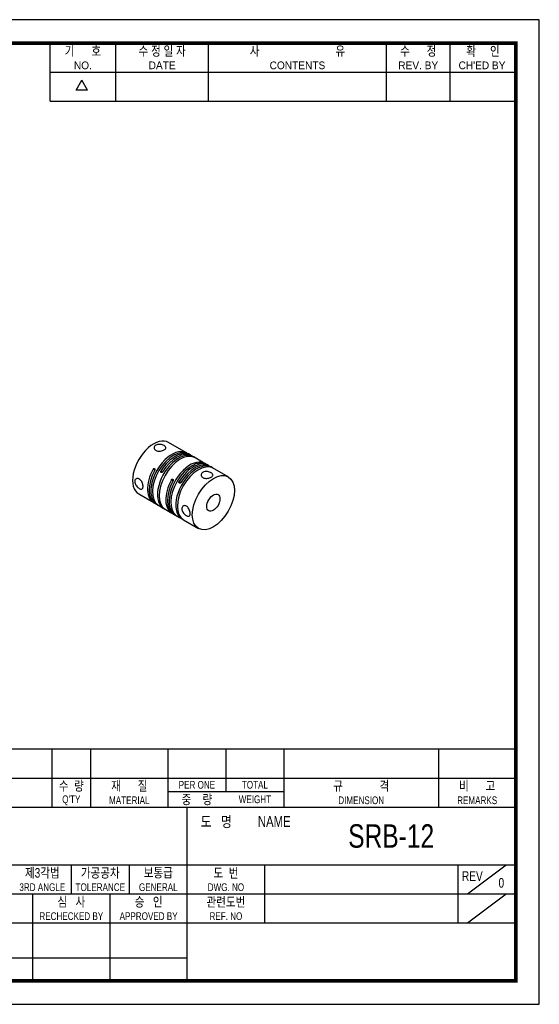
# Model space of a CAD drawing. Header units: millimetres. Extents: x 0 to 297, y 0 to 210.
# Tile 2 of 2: x 186 to 297, y 0 to 210. Entities that reach past the tile are written whole.
import ezdxf
from ezdxf.enums import TextEntityAlignment as Align

# ---------------------------------------------------------------- set-up
doc = ezdxf.new("R2010")
doc.units = ezdxf.units.MM
doc.header["$LTSCALE"] = 5
doc.layers.get('0').update_dxf_attribs({"linetype": 'CONTINUOUS'})
doc.layers.add('BM', color=2, linetype='CONTINUOUS')
doc.layers.add('D', color=7, linetype='CONTINUOUS')
doc.styles.get("Standard").update_dxf_attribs({"font": 'Gulim.ttf', "width": 0.8, "height": 3})

msp = doc.modelspace()

# ---------------------------------------------------------------- linework, layer by layer
for p, q in [((192.71392, 192.64074), (192.71392, 205)), ((206.72109, 192.64074), (206.72109, 205)), ((226.49591, 192.64074), (226.49591, 205)), ((264.39765, 192.64074), (264.39765, 205)), ((277.99284, 192.64074), (277.99284, 205)), ((192.71392, 198.82037), (291.58802, 198.82037)), ((198.25647, 194.97648), (199.49239, 197.11716)), ((200.72832, 194.97648), (199.49239, 197.11716)), ((200.72832, 194.97648), (198.25647, 194.97648)), ((192.71392, 192.64074), (291.58802, 192.64074)), ((292, 54.43705), (147.8086, 54.43705)), ((193.1259, 54.43705), (193.1259, 42.07779)), ((201.36541, 54.43705), (201.36541, 42.07779)), ((217.84443, 54.43705), (217.84443, 42.07779)), ((230.20369, 54.43705), (230.20369, 45.37359)), ((242.56295, 54.43705), (242.56295, 42.07779)), ((275.52098, 54.43705), (275.52098, 42.07779)), ((147.8086, 48.25742), (292, 48.25742)), ((217.84443, 45.37359), (242.56295, 45.37359)), ((147.8086, 42.07779), (292, 42.07779)), ((221.96418, 5), (221.96418, 42.07779)), ((147.8086, 29.71852), (292, 29.71852)), ((197.24565, 29.71852), (197.24565, 23.53889)), ((209.60492, 29.71852), (209.60492, 23.53889)), ((238.4432, 29.71852), (238.4432, 17.35926)), ((279.64074, 29.71852), (279.64074, 17.35926)), ((281.70061, 23.53889), (289.94012, 29.71852)), ((147.8086, 23.53889), (221.96418, 23.53889)), ((189.00615, 23.53889), (189.00615, 5)), ((205.48516, 23.53889), (205.48516, 5)), ((221.96418, 23.53889), (292, 23.53889)), ((281.70061, 17.35926), (289.94012, 23.53889)), ((147.8086, 17.35926), (292, 17.35926)), ((147.8086, 9.87984), (221.96418, 9.87984))]:
    msp.add_line(p, q)
msp.add_lwpolyline([(297, 210), (0, 210), (0, 0), (297, 0)], close=True)
msp.add_lwpolyline([(292, 205, 0.8, 0.8, 0), (5, 205, 0.8, 0.8, 0), (5, 5, 0.8, 0.8, 0), (292, 5, 0.8, 0.8, 0)], format="xyseb", close=True)
at = {"layer": 'BM', "linetype": 'Continuous'}
for p, q in [((221.33129, 117.90237), (217.97254, 119.84155)), ((221.86162, 117.59618), (221.33129, 117.90237)), ((222.56873, 117.18793), (222.21518, 117.39206)), ((223.45261, 116.67762), (222.92228, 116.98381)), ((223.11457, 116.78903), (223.14838, 116.84759)), ((225.22038, 115.657), (223.45261, 116.67762)), ((225.75071, 115.35081), (225.22038, 115.657)), ((215.03553, 113.9162), (214.68198, 114.12033)), ((216.34619, 113.73684), (216.69975, 113.53272)), ((226.45782, 114.94257), (226.10427, 115.14669)), ((227.3417, 114.43226), (226.81137, 114.73844)), ((227.00365, 114.54366), (227.03746, 114.60222)), ((230.70046, 112.49308), (227.3417, 114.43226)), ((218.92462, 111.67084), (218.57107, 111.87496)), ((220.23528, 111.49148), (220.58883, 111.28735)), ((211.62254, 108.84302), (214.80452, 107.00591)), ((215.15807, 106.80178), (215.6884, 106.4956)), ((215.38909, 106.67409), (215.4229, 106.73265)), ((215.6884, 106.4956), (216.39551, 106.08735)), ((216.39551, 106.08735), (216.92584, 105.78116)), ((217.27939, 105.57704), (218.69361, 104.76054)), ((219.04716, 104.55642), (219.57749, 104.25023)), ((219.27817, 104.42872), (219.31198, 104.48729)), ((219.57749, 104.25023), (220.2846, 103.84198)), ((220.2846, 103.84198), (220.81493, 103.5358)), ((221.16848, 103.33167), (224.35046, 101.49455))]:
    msp.add_line(p, q, dxfattribs=at)
for centre, radius, start, end in [((222.36879, 115.00797), 1.99799, 53.9827731, 67.0340327), ((226.25788, 112.7626), 1.99799, 53.9827731, 67.0340327), ((216.45317, 108.03263), 1.72566, 231.9299794, 247.0520625), ((220.34225, 105.78726), 1.72566, 231.9299794, 247.0520625)]:
    msp.add_arc(centre, radius, start, end, dxfattribs=at)
for centre, major_axis, start_param, end_param in [((214.79754, 114.34228), (3.175, 5.49926), 0, 3.141592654), ((218.68662, 112.09692), (-3.175, -5.49926), 3.085886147, 6.243805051), ((219.04018, 111.89279), (-3.175, -5.49926), 3.141592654, 6.243805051), ((219.39373, 111.68867), (-3.175, -5.49926), 3.085886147, 4.673008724), ((219.74728, 111.48455), (-3.175, -5.49926), 3.141592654, 4.673008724), ((220.10084, 111.28042), (3.175, 5.49926), 0.039380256, 3.19729916), ((220.45439, 111.0763), (3.175, 5.49926), 0.039380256, 3.141592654), ((222.57571, 109.85155), (-3.175, -5.49926), 3.085886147, 6.243805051), ((222.92927, 109.64743), (-3.175, -5.49926), 3.141592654, 6.243805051), ((223.63637, 109.23918), (-3.175, -5.49926), 3.141592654, 4.673008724), ((218.33307, 112.30104), (3.175, 5.49926), 1.610176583, 3.141592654), ((217.97952, 112.50517), (3.175, 5.49926), 1.610176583, 3.19729916), ((223.98993, 109.03506), (3.175, 5.49926), 0.039380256, 3.19729916), ((224.34348, 108.83093), (3.175, 5.49926), 0.039380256, 3.141592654), ((223.28282, 109.44331), (-3.175, -5.49926), 3.085886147, 4.673008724), ((222.22216, 110.05568), (3.175, 5.49926), 1.610176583, 3.141592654), ((221.86861, 110.2598), (3.175, 5.49926), 1.610176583, 3.19729916)]:
    msp.add_ellipse(centre, major_axis=major_axis, ratio=0.577350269, start_param=start_param, end_param=end_param, dxfattribs=at)
for major_axis in [(3.175, 5.49926), (1, 1.73205)]:
    msp.add_ellipse((227.52546, 106.99382), major_axis=major_axis, ratio=0.577350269, dxfattribs=at)
for points, knots in [([(217.02492, 118.24106), (216.92705, 118.18455), (216.81109, 118.13303), (216.6868, 118.09132), (216.56255, 118.04962), (216.42661, 118.01662), (216.28988, 117.99632), (216.15153, 117.97578), (216.00857, 117.96775), (215.87241, 117.97473), (215.73509, 117.98178), (215.60084, 118.00442), (215.48106, 118.04231), (215.36281, 118.07971), (215.25536, 118.13308), (215.1679, 118.19813), (215.08171, 118.26225), (215.01254, 118.33941), (214.96587, 118.42234), (214.91888, 118.50583), (214.89336, 118.59733), (214.8912, 118.68793), (214.88899, 118.78011), (214.91091, 118.87383), (214.9553, 118.95968), (214.99975, 119.04565), (215.06804, 119.12608), (215.15452, 119.19303), (215.2396, 119.25889), (215.34466, 119.31351), (215.46083, 119.35248), (215.57601, 119.39111), (215.70521, 119.41546), (215.838, 119.42486), (215.97239, 119.43437), (216.11411, 119.42892), (216.25195, 119.41076), (216.3918, 119.39233), (216.53156, 119.36037), (216.65965, 119.3191), (216.78706, 119.27805), (216.90647, 119.22669), (217.0076, 119.17008), (217.10696, 119.11446), (217.19142, 119.05225), (217.25406, 118.98809), (217.31657, 118.92406), (217.35911, 118.85631), (217.37848, 118.78874), (217.39817, 118.72004), (217.39447, 118.64956), (217.36765, 118.58108), (217.34058, 118.51194), (217.28913, 118.44283), (217.21742, 118.37819), (217.16421, 118.33023), (217.09901, 118.28383), (217.02492, 118.24106)], [0, 0, 0, 0, 0.053004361, 0.053004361, 0.053004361, 0.105966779, 0.105966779, 0.105966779, 0.159560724, 0.159560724, 0.159560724, 0.213644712, 0.213644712, 0.213644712, 0.267030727, 0.267030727, 0.267030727, 0.319614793, 0.319614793, 0.319614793, 0.37254426, 0.37254426, 0.37254426, 0.426417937, 0.426417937, 0.426417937, 0.480381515, 0.480381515, 0.480381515, 0.533451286, 0.533451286, 0.533451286, 0.586042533, 0.586042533, 0.586042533, 0.639268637, 0.639268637, 0.639268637, 0.69330101, 0.69330101, 0.69330101, 0.747055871, 0.747055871, 0.747055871, 0.799843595, 0.799843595, 0.799843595, 0.852499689, 0.852499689, 0.852499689, 0.906043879, 0.906043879, 0.906043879, 0.960129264, 0.960129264, 0.960129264, 1, 1, 1, 1]), ([(214.68198, 114.12033), (214.69541, 114.14486), (214.71253, 114.16771), (214.73193, 114.18699), (214.75132, 114.20627), (214.77351, 114.22252), (214.79663, 114.2344), (214.81974, 114.24628), (214.84441, 114.25413), (214.86855, 114.25733), (214.89269, 114.26052), (214.91697, 114.25915), (214.93934, 114.25334), (214.95409, 114.24951), (214.96825, 114.24372), (214.98129, 114.23619), (215.00108, 114.22477), (215.01872, 114.20901), (215.03277, 114.1902), (215.04682, 114.17139), (215.05767, 114.14903), (215.06445, 114.12493), (215.07124, 114.10083), (215.07415, 114.07433), (215.073, 114.04761), (215.07184, 114.02089), (215.06659, 113.99321), (215.05772, 113.96684), (215.05187, 113.94945), (215.04438, 113.93237), (215.03553, 113.9162)], [0, 0, 0, 0, 0.107446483, 0.107446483, 0.107446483, 0.214896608, 0.214896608, 0.214896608, 0.32230159, 0.32230159, 0.32230159, 0.429726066, 0.429726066, 0.429726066, 0.499999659, 0.499999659, 0.499999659, 0.607451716, 0.607451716, 0.607451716, 0.714904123, 0.714904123, 0.714904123, 0.822349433, 0.822349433, 0.822349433, 0.929764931, 0.929764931, 0.929764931, 1, 1, 1, 1]), ([(216.69975, 113.53272), (216.68522, 113.50882), (216.66717, 113.48651), (216.64708, 113.46763), (216.62699, 113.44875), (216.60431, 113.43278), (216.58086, 113.42108), (216.55743, 113.40939), (216.5326, 113.40164), (216.50837, 113.39849), (216.48414, 113.39535), (216.45984, 113.39673), (216.43747, 113.40254), (216.42271, 113.40638), (216.40855, 113.41216), (216.39551, 113.4197), (216.37572, 113.43112), (216.35808, 113.44688), (216.34405, 113.46568), (216.33002, 113.48447), (216.31922, 113.50681), (216.31259, 113.53083), (216.30595, 113.55484), (216.3033, 113.58118), (216.30489, 113.60765), (216.30649, 113.63412), (216.31237, 113.66143), (216.32208, 113.68732), (216.32848, 113.70439), (216.33662, 113.7211), (216.34619, 113.73684)], [0, 0, 0, 0, 0.107446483, 0.107446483, 0.107446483, 0.214896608, 0.214896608, 0.214896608, 0.32230159, 0.32230159, 0.32230159, 0.429726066, 0.429726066, 0.429726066, 0.499999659, 0.499999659, 0.499999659, 0.607451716, 0.607451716, 0.607451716, 0.714904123, 0.714904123, 0.714904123, 0.822349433, 0.822349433, 0.822349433, 0.929764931, 0.929764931, 0.929764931, 1, 1, 1, 1]), ([(227.06584, 112.44393), (226.96796, 112.38742), (226.85201, 112.3359), (226.72771, 112.29419), (226.60347, 112.2525), (226.46753, 112.21949), (226.33079, 112.19919), (226.19245, 112.17865), (226.04948, 112.17062), (225.91333, 112.17761), (225.776, 112.18465), (225.64176, 112.2073), (225.52197, 112.24518), (225.40372, 112.28258), (225.29628, 112.33595), (225.20882, 112.40101), (225.12262, 112.46512), (225.05346, 112.54229), (225.00678, 112.62522), (224.9598, 112.7087), (224.93428, 112.8002), (224.93211, 112.89081), (224.92991, 112.98298), (224.95183, 113.0767), (224.99622, 113.16256), (225.04067, 113.24853), (225.10895, 113.32895), (225.19544, 113.3959), (225.28052, 113.46176), (225.38557, 113.51639), (225.50174, 113.55535), (225.61692, 113.59398), (225.74613, 113.61833), (225.87892, 113.62773), (226.01331, 113.63724), (226.15503, 113.6318), (226.29287, 113.61364), (226.43272, 113.59521), (226.57248, 113.56324), (226.70057, 113.52197), (226.82797, 113.48092), (226.94739, 113.42956), (227.04852, 113.37295), (227.14788, 113.31733), (227.23234, 113.25512), (227.29498, 113.19096), (227.35749, 113.12693), (227.40002, 113.05919), (227.41939, 112.99161), (227.43908, 112.92291), (227.43538, 112.85243), (227.40857, 112.78395), (227.3815, 112.71481), (227.33005, 112.6457), (227.25834, 112.58106), (227.20513, 112.5331), (227.13992, 112.4867), (227.06584, 112.44393)], [0, 0, 0, 0, 0.053004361, 0.053004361, 0.053004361, 0.105966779, 0.105966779, 0.105966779, 0.159560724, 0.159560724, 0.159560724, 0.213644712, 0.213644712, 0.213644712, 0.267030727, 0.267030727, 0.267030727, 0.319614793, 0.319614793, 0.319614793, 0.37254426, 0.37254426, 0.37254426, 0.426417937, 0.426417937, 0.426417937, 0.480381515, 0.480381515, 0.480381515, 0.533451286, 0.533451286, 0.533451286, 0.586042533, 0.586042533, 0.586042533, 0.639268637, 0.639268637, 0.639268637, 0.69330101, 0.69330101, 0.69330101, 0.747055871, 0.747055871, 0.747055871, 0.799843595, 0.799843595, 0.799843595, 0.852499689, 0.852499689, 0.852499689, 0.906043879, 0.906043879, 0.906043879, 0.960129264, 0.960129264, 0.960129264, 1, 1, 1, 1]), ([(211.73877, 112.04558), (211.83662, 111.98908), (211.93238, 111.91051), (212.01861, 111.81681), (212.1048, 111.72316), (212.18391, 111.61193), (212.25105, 111.49284), (212.31901, 111.3723), (212.37664, 111.24044), (212.4209, 111.10872), (212.46553, 110.97592), (212.49785, 110.83956), (212.51616, 110.71182), (212.53424, 110.58572), (212.53919, 110.46452), (212.53075, 110.35865), (212.52242, 110.25423), (212.50085, 110.16185), (212.46712, 110.08845), (212.43317, 110.0146), (212.38598, 109.9579), (212.32791, 109.9219), (212.26885, 109.88529), (212.19684, 109.86904), (212.11607, 109.87366), (212.03517, 109.87829), (211.94311, 109.90402), (211.84672, 109.94828), (211.75194, 109.9918), (211.65032, 110.05444), (211.55057, 110.13098), (211.45173, 110.20683), (211.35207, 110.29836), (211.26062, 110.39878), (211.168, 110.50048), (211.08132, 110.61407), (211.00896, 110.73148), (210.93555, 110.85061), (210.87492, 110.97705), (210.83363, 111.10114), (210.79257, 111.22452), (210.76955, 111.34909), (210.76723, 111.46451), (210.76495, 111.57799), (210.78259, 111.68575), (210.81818, 111.77867), (210.8537, 111.8714), (210.90798, 111.95186), (210.97535, 112.01311), (211.04379, 112.07532), (211.12755, 112.11938), (211.21836, 112.14085), (211.31008, 112.16252), (211.41151, 112.16166), (211.51292, 112.13739), (211.58813, 112.11939), (211.66471, 112.08834), (211.73877, 112.04558)], [0, 0, 0, 0, 0.052993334, 0.052993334, 0.052993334, 0.105942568, 0.105942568, 0.105942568, 0.159551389, 0.159551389, 0.159551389, 0.213630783, 0.213630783, 0.213630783, 0.267008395, 0.267008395, 0.267008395, 0.319627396, 0.319627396, 0.319627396, 0.372569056, 0.372569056, 0.372569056, 0.42642662, 0.42642662, 0.42642662, 0.48040437, 0.48040437, 0.48040437, 0.533468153, 0.533468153, 0.533468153, 0.586022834, 0.586022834, 0.586022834, 0.639251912, 0.639251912, 0.639251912, 0.693293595, 0.693293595, 0.693293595, 0.747031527, 0.747031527, 0.747031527, 0.799840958, 0.799840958, 0.799840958, 0.852526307, 0.852526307, 0.852526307, 0.906056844, 0.906056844, 0.906056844, 0.960144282, 0.960144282, 0.960144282, 1, 1, 1, 1]), ([(218.57107, 111.87496), (218.58449, 111.89949), (218.60162, 111.92234), (218.62101, 111.94162), (218.64041, 111.96091), (218.6626, 111.97715), (218.68572, 111.98904), (218.70883, 112.00092), (218.7335, 112.00877), (218.75764, 112.01196), (218.78178, 112.01516), (218.80605, 112.01378), (218.82842, 112.00798), (218.84318, 112.00415), (218.85734, 111.99836), (218.87038, 111.99083), (218.89017, 111.9794), (218.90781, 111.96364), (218.92186, 111.94484), (218.93591, 111.92603), (218.94675, 111.90366), (218.95354, 111.87956), (218.96032, 111.85546), (218.96324, 111.82896), (218.96208, 111.80224), (218.96093, 111.77552), (218.95568, 111.74784), (218.94681, 111.72147), (218.94096, 111.70409), (218.93347, 111.687), (218.92462, 111.67084)], [0, 0, 0, 0, 0.107446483, 0.107446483, 0.107446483, 0.214896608, 0.214896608, 0.214896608, 0.32230159, 0.32230159, 0.32230159, 0.429726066, 0.429726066, 0.429726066, 0.499999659, 0.499999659, 0.499999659, 0.607451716, 0.607451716, 0.607451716, 0.714904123, 0.714904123, 0.714904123, 0.822349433, 0.822349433, 0.822349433, 0.929764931, 0.929764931, 0.929764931, 1, 1, 1, 1]), ([(220.58883, 111.28735), (220.5743, 111.26346), (220.55626, 111.24114), (220.53617, 111.22226), (220.51608, 111.20338), (220.49339, 111.18742), (220.46995, 111.17572), (220.44652, 111.16402), (220.42168, 111.15627), (220.39746, 111.15313), (220.37322, 111.14998), (220.34893, 111.15137), (220.32655, 111.15718), (220.3118, 111.16101), (220.29764, 111.1668), (220.2846, 111.17433), (220.26481, 111.18575), (220.24716, 111.20152), (220.23314, 111.22031), (220.21911, 111.23911), (220.20831, 111.26145), (220.20167, 111.28546), (220.19504, 111.30947), (220.19239, 111.33582), (220.19398, 111.36229), (220.19557, 111.38875), (220.20146, 111.41607), (220.21117, 111.44196), (220.21757, 111.45902), (220.2257, 111.47573), (220.23528, 111.49148)], [0, 0, 0, 0, 0.107446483, 0.107446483, 0.107446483, 0.214896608, 0.214896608, 0.214896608, 0.32230159, 0.32230159, 0.32230159, 0.429726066, 0.429726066, 0.429726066, 0.499999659, 0.499999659, 0.499999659, 0.607451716, 0.607451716, 0.607451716, 0.714904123, 0.714904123, 0.714904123, 0.822349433, 0.822349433, 0.822349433, 0.929764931, 0.929764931, 0.929764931, 1, 1, 1, 1]), ([(221.77968, 106.24845), (221.87754, 106.19196), (221.97329, 106.11338), (222.05953, 106.01969), (222.14572, 105.92604), (222.22483, 105.8148), (222.29196, 105.69572), (222.35992, 105.57517), (222.41756, 105.44331), (222.46182, 105.3116), (222.50644, 105.17879), (222.53876, 105.04243), (222.55708, 104.91469), (222.57516, 104.78859), (222.58011, 104.66739), (222.57167, 104.56153), (222.56334, 104.45711), (222.54177, 104.36472), (222.50803, 104.29133), (222.47409, 104.21747), (222.4269, 104.16077), (222.36882, 104.12477), (222.30977, 104.08816), (222.23775, 104.07191), (222.15699, 104.07654), (222.07608, 104.08117), (221.98402, 104.1069), (221.88764, 104.15115), (221.79286, 104.19468), (221.69124, 104.25732), (221.59149, 104.33386), (221.49264, 104.4097), (221.39299, 104.50124), (221.30153, 104.60165), (221.20891, 104.70335), (221.12223, 104.81695), (221.04988, 104.93436), (220.97646, 105.05349), (220.91584, 105.17992), (220.87454, 105.30402), (220.83349, 105.4274), (220.81047, 105.55196), (220.80815, 105.66738), (220.80586, 105.78086), (220.82351, 105.88862), (220.8591, 105.98154), (220.89462, 106.07427), (220.94889, 106.15474), (221.01627, 106.21598), (221.0847, 106.2782), (221.16846, 106.32226), (221.25928, 106.34372), (221.35099, 106.36539), (221.45242, 106.36453), (221.55383, 106.34027), (221.62905, 106.32227), (221.70563, 106.29121), (221.77968, 106.24845)], [0, 0, 0, 0, 0.052993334, 0.052993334, 0.052993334, 0.105942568, 0.105942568, 0.105942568, 0.159551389, 0.159551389, 0.159551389, 0.213630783, 0.213630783, 0.213630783, 0.267008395, 0.267008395, 0.267008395, 0.319627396, 0.319627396, 0.319627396, 0.372569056, 0.372569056, 0.372569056, 0.42642662, 0.42642662, 0.42642662, 0.48040437, 0.48040437, 0.48040437, 0.533468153, 0.533468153, 0.533468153, 0.586022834, 0.586022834, 0.586022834, 0.639251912, 0.639251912, 0.639251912, 0.693293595, 0.693293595, 0.693293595, 0.747031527, 0.747031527, 0.747031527, 0.799840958, 0.799840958, 0.799840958, 0.852526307, 0.852526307, 0.852526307, 0.906056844, 0.906056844, 0.906056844, 0.960144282, 0.960144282, 0.960144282, 1, 1, 1, 1])]:
    msp.add_open_spline(points, degree=3, knots=knots, dxfattribs=at)

# ---------------------------------------------------------------- texts
at = {"layer": 'D', "width": 0.8}
for s, height, p in [('기      호', 2.059877, (199.71751, 203.3521)), ('수 정 일 자', 2.059877, (216.6085, 203.3521)), ('사                           유', 2.0598771, (245.44678, 203.3521)), ('수      정', 2.059877, (271.19524, 203.3521)), ('확     인', 2.059877, (284.99642, 203.3521)), ('수  량', 2.059877, (197.24565, 46.60952)), ('재      질', 2.059877, (209.60492, 46.60952)), ('PER ONE', 1.647902, (224.02406, 46.8155)), ('TOTAL', 1.647902, (236.38332, 46.8155)), ('규             격', 2.0598771, (259.04197, 46.60952)), ('비      고', 2.059877, (283.76049, 46.60952)), ("Q'TY", 1.647902, (197.24565, 43.5197)), ('MATERIAL', 1.647902, (209.60492, 43.5197)), ('중    량', 2.059877, (224.02406, 43.72569)), ('WEIGHT', 1.647902, (236.38332, 43.72569)), ('DIMENSION', 1.647902, (259.04197, 43.5197)), ('REMARKS', 1.647902, (283.76049, 43.5197)), ('도   명', 2.307062, (228.14381, 38.98797)), ('NAME', 2.307062, (240.50307, 38.98797)), ('SRB-12', 5, (265.42755, 35.89816)), ('제3각법', 2.059877, (191.06602, 28.07062)), ('가공공차', 2.059877, (203.42529, 28.07062)), ('보통급', 2.059877, (215.78455, 28.07062)), ('도  번', 2.059877, (230.20369, 28.07062)), ('REV', 2.059877, (282.73055, 27.34967)), ('3RD ANGLE', 1.647902, (191.06602, 24.98081)), ('TOLERANCE', 1.647902, (203.42529, 24.98081)), ('GENERAL', 1.647902, (215.78455, 24.98081)), ('DWG. NO', 1.647902, (230.20369, 24.98081)), ('0', 2.05988, (288.91018, 25.90775)), ('심   사', 2.059877, (197.24565, 21.89099)), ('승   인', 2.059877, (213.72467, 21.89099)), ('관련도번', 2.059877, (230.20369, 21.89099)), ('REF. NO', 1.647902, (230.20369, 18.80118))]:
    msp.add_text(s, height=height, dxfattribs=at).set_placement(p, align=Align.MIDDLE)
at = {"layer": 'D'}
for s, p in [('NO.', (199.71751, 200.26228)), ('DATE', (216.6085, 200.26228)), ('CONTENTS', (245.44678, 200.26228)), ('REV. BY', (271.19524, 200.26228)), ("CH'ED BY", (284.79043, 200.26228))]:
    msp.add_text(s, height=1.647902, dxfattribs=at).set_placement(p, align=Align.MIDDLE)
at = {"layer": 'D', "width": 0.8}
for s, p in [('RECHECKED BY', (197.24565, 17.97719)), ('APPROVED BY', (213.72467, 17.97719))]:
    msp.add_text(s, height=1.6479017, dxfattribs=at).set_placement(p, align=Align.CENTER)

doc.saveas('drawing.dxf')
